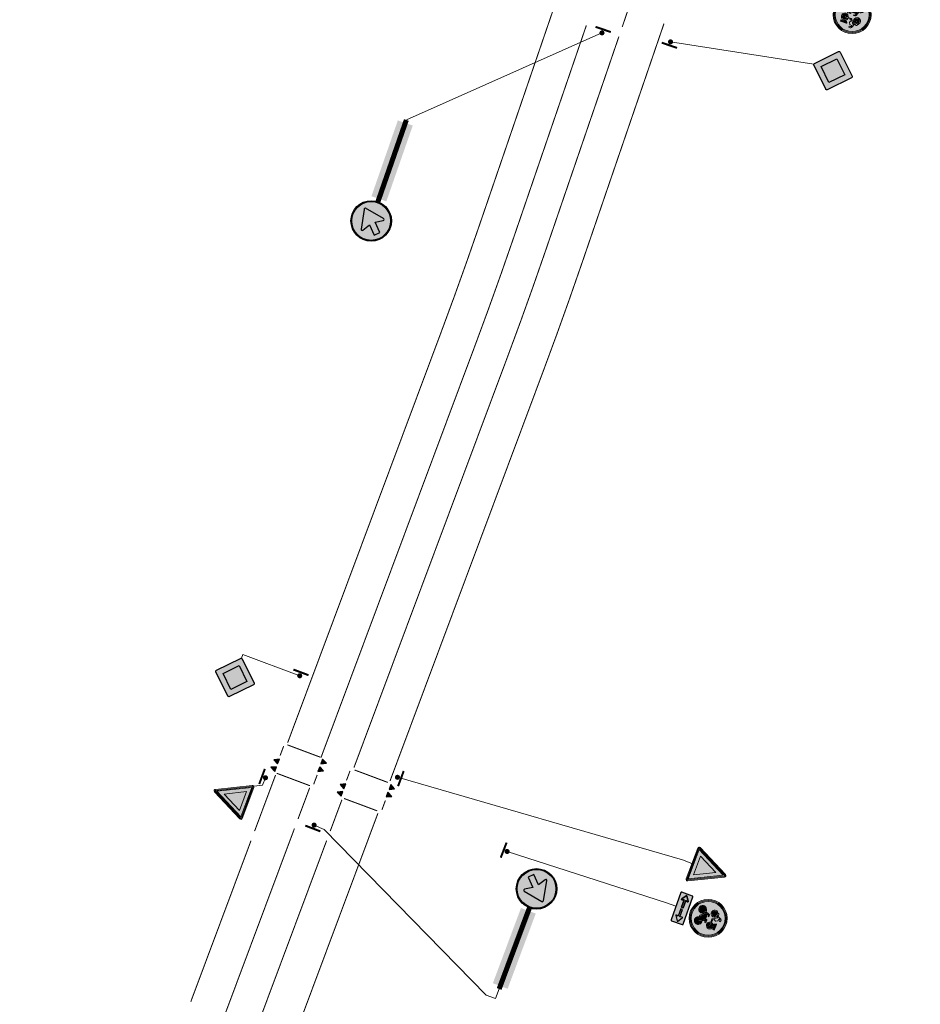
# Model space of a CAD drawing. Header units: metres. Extents: x 232695 to 233536, y 552964 to 554401.
# Tile 5 of 23: x 233125 to 233214, y 553417 to 553514. Entities that reach past the tile are written whole.
import ezdxf

# ---------------------------------------------------------------- set-up
doc = ezdxf.new("R2010")
doc.units = ezdxf.units.M
for name, pattern in [('VW-1-1_STREEP', [2, 1, -1]), ('VW-3-3_STREEP', [6, 3, -3]), ('VW-5050_STREEP', [1, 0.5, -0.5])]:
    doc.linetypes.add(name, pattern=pattern)
for name, color, linetype, lineweight in [('N-WE-VW-MARKERING_DWARS-S', 7, 'Continuous', 25), ('N-WE-VW-VERKEERSTEKEN_BORD-AANPIJLING-T18', 7, 'Continuous', 13), ('N-WE-VW-VERKEERSTEKEN_BORD-S', 7, 'Continuous', 25), ('N-WE-VW-VERKEERSTEKEN_PAAL-S', 7, 'Continuous', 25)]:
    doc.layers.add(name, color=color, linetype=linetype, lineweight=lineweight)
doc.layers.add('N-WE-VW-MARKERING_DWARS_OVERSTEEK_KANALISATIESTREEP50_010-G', color=7, linetype='VW-5050_STREEP', lineweight=13, true_color=0xffffff)
doc.layers.add('N-WE-VW-MARKERING_LANGS_STREEP_33-G', color=7, linetype='VW-3-3_STREEP', lineweight=13, true_color=0xffffff)
doc.layers.add('N-WE-VW-MARKERING_LANGS_STREEP_010-G', color=7, linetype='Continuous', true_color=0xffffff)
doc.layers.add('N-WE-VW-MARKERING_LANGS_STREEP_11_010-G', color=7, linetype='VW-1-1_STREEP', true_color=0xffffff)

# ---------------------------------------------------------------- blocks, each defined once
blk = doc.blocks.new('*U10')
at = {"const_width": 0.25, "flags": 128}
blk.add_lwpolyline([(0.128, -0.012, 1), (-0.121, 0.016, 1)], format="xyb", close=True, dxfattribs=at)
at = {"const_width": 0.2, "flags": 128}
blk.add_lwpolyline([(0.758, -0.446), (-0.832, -0.265)], dxfattribs=at)
blk = doc.blocks.new('D02r_BB22')
h = blk.add_hatch(color=255)
edge = h.paths.add_edge_path()
edge.add_arc((0, 2.641), 0.5, 0, 360)
edge = h.paths.add_edge_path(flags=17)
edge.add_arc((0, 2.641), 0.48, 0, 360)
at = {"true_color": 0x007dfa}
h = blk.add_hatch(color=150, dxfattribs=at)
edge = h.paths.add_edge_path()
edge.add_arc((0, 2.641), 0.48, 0, 360)
edge = h.paths.add_edge_path(flags=16)
edge.add_arc((0.142, 2.911), 0.0275, 10.4106, 147.4324)
edge.add_line((0.118, 2.926), (0.009, 2.751))
edge.add_line((0.009, 2.751), (-0.188, 2.948))
edge.add_line((-0.188, 2.948), (-0.297, 2.838))
edge.add_line((-0.297, 2.838), (-0.1, 2.641))
edge.add_line((-0.1, 2.641), (-0.275, 2.532))
edge.add_arc((-0.26, 2.509), 0.0276, 121.9964, 259.0182)
edge.add_line((-0.266, 2.482), (0.234, 2.392))
edge.add_arc((0.238, 2.416), 0.0239, 259.8431, 392.4604)
edge.add_line((0.258, 2.429), (0.169, 2.916))
h = blk.add_hatch(color=255)
edge = h.paths.add_edge_path()
edge.add_arc((0.142, 2.911), 0.0275, 10.4106, 147.4324)
edge.add_line((0.118, 2.926), (0.009, 2.751))
edge.add_line((0.009, 2.751), (-0.188, 2.948))
edge.add_line((-0.188, 2.948), (-0.297, 2.838))
edge.add_line((-0.297, 2.838), (-0.1, 2.641))
edge.add_line((-0.1, 2.641), (-0.275, 2.532))
edge.add_arc((-0.26, 2.509), 0.0276, 121.9964, 259.0182)
edge.add_line((-0.266, 2.482), (0.234, 2.392))
edge.add_arc((0.238, 2.416), 0.0239, 259.8431, 392.4604)
edge.add_line((0.258, 2.429), (0.169, 2.916))
at = {"color": 150, "true_color": 0x007dfa}
blk.add_lwpolyline([(0.169, 2.916, 0.681015), (0.118, 2.926), (0.009, 2.751), (-0.188, 2.948), (-0.297, 2.838), (-0.1, 2.641), (-0.275, 2.532, 0.681015), (-0.266, 2.482), (0.234, 2.392, 0.653244), (0.258, 2.429)], format="xyb", close=True, dxfattribs=at)
at = {"color": 251, "const_width": 0.125}
blk.add_lwpolyline([(0, 2.166), (0, 0)], dxfattribs=at)
at = {"color": 150, "true_color": 0x007dfa}
for radius in [0.5, 0.48]:
    blk.add_circle((0, 2.641), radius, dxfattribs=at)
at = {"color": 254}
blk.add_solid([(-0.195, 2.062), (-0.195, 1.989), (0.195, 2.062), (0.195, 1.989)], dxfattribs=at)
at = {"color": 2, "true_color": 0xffff00}
blk.add_solid([(-0.195, 1.989), (0.195, 1.989), (-0.195, 0.079), (0.195, 0.079)], dxfattribs=at)
blk = doc.blocks.new('*U14')
at = {"const_width": 0.2, "flags": 128}
blk.add_lwpolyline([(-0.444, -0.753), (-0.265, 0.837)], dxfattribs=at)
at = {"const_width": 0.25, "flags": 128}
blk.add_lwpolyline([(-0.011, -0.122, 1), (0.017, 0.126, 1)], format="xyb", close=True, dxfattribs=at)
blk = doc.blocks.new('*U13')
at = {"const_width": 0.25, "flags": 128}
blk.add_lwpolyline([(0.017, 0.126, 1), (-0.011, -0.122, 1)], format="xyb", close=True, dxfattribs=at)
at = {"const_width": 0.2, "flags": 128}
blk.add_lwpolyline([(0.451, 0.757), (0.272, -0.833)], dxfattribs=at)
blk = doc.blocks.new('*U16')
at = {"const_width": 0.25, "flags": 128}
blk.add_lwpolyline([(0.003, 0.127, 1), (0.004, -0.123, 1)], format="xyb", close=True, dxfattribs=at)
at = {"const_width": 0.2, "flags": 128}
blk.add_lwpolyline([(0.36, 0.804), (0.367, -0.796)], dxfattribs=at)
blk = doc.blocks.new('*U23')
at = {"const_width": 0.2, "flags": 128}
blk.add_lwpolyline([(-0.335, -0.807), (-0.378, 0.792)], dxfattribs=at)
at = {"const_width": 0.25, "flags": 128}
blk.add_lwpolyline([(0.007, -0.123, 1), (0, 0.127, 1)], format="xyb", close=True, dxfattribs=at)
blk = doc.blocks.new('OB502')
at = {"true_color": 0xffffff}
h = blk.add_hatch(color=7, dxfattribs=at)
edge = h.paths.add_edge_path(flags=16)
edge.add_line((-0.022, 0.182), (-0.213, 0.182))
edge.add_line((-0.213, 0.182), (-0.201, 0.232))
edge.add_arc((-0.213, 0.235), 0.0125, 346.809, 484.6547)
edge.add_line((-0.22, 0.245), (-0.33, 0.17))
edge.add_arc((-0.323, 0.159), 0.0125, 124.6547, 235.3344)
edge.add_line((-0.33, 0.149), (-0.22, 0.073))
edge.add_arc((-0.213, 0.084), 0.0125, 235.3344, 373.1912)
edge.add_line((-0.201, 0.086), (-0.213, 0.136))
edge.add_line((-0.213, 0.136), (-0.022, 0.136))
edge.add_line((-0.022, 0.136), (-0.022, 0.182))
edge = h.paths.add_edge_path(flags=16)
edge.add_line((0.33, 0.17), (0.22, 0.245))
edge.add_arc((0.213, 0.235), 0.0125, 55.3453, 193.191)
edge.add_line((0.201, 0.232), (0.213, 0.182))
edge.add_line((0.213, 0.182), (0.022, 0.182))
edge.add_line((0.022, 0.182), (0.022, 0.136))
edge.add_line((0.022, 0.136), (0.213, 0.136))
edge.add_line((0.213, 0.136), (0.201, 0.086))
edge.add_arc((0.213, 0.084), 0.0125, 166.8088, 304.6656)
edge.add_line((0.22, 0.073), (0.33, 0.149))
edge.add_arc((0.323, 0.159), 0.0125, 304.6656, 415.3453)
edge = h.paths.add_edge_path()
edge.add_arc((0.357, 0.018), 0.018, 270, 360)
edge.add_line((0.375, 0.018), (0.375, 0.3))
edge.add_arc((0.357, 0.3), 0.018, 360, 450)
edge.add_line((0.357, 0.318), (-0.357, 0.318))
edge.add_arc((-0.357, 0.3), 0.018, 90, 180)
edge.add_line((-0.375, 0.3), (-0.375, 0.018))
edge.add_arc((-0.357, 0.018), 0.018, 180, 270)
edge.add_line((-0.357, 0), (0.357, 0))
blk.add_hatch(color=250).paths.add_polyline_path([(-0.022, 0.136), (-0.022, 0.182), (-0.213, 0.182), (-0.201, 0.232, 0.68629), (-0.22, 0.245), (-0.33, 0.17, 0.524342), (-0.33, 0.149), (-0.22, 0.073, 0.686362), (-0.201, 0.086), (-0.213, 0.136)])
h = blk.add_hatch(color=250)
edge = h.paths.add_edge_path()
edge.add_line((0.33, 0.17), (0.22, 0.245))
edge.add_arc((0.213, 0.235), 0.0125, 55.3453, 193.191)
edge.add_line((0.201, 0.232), (0.213, 0.182))
edge.add_line((0.213, 0.182), (0.022, 0.182))
edge.add_line((0.022, 0.182), (0.022, 0.136))
edge.add_line((0.022, 0.136), (0.213, 0.136))
edge.add_line((0.213, 0.136), (0.201, 0.086))
edge.add_arc((0.213, 0.084), 0.0125, 166.8088, 304.6656)
edge.add_line((0.22, 0.073), (0.33, 0.149))
edge.add_arc((0.323, 0.159), 0.0125, 304.6656, 415.3453)
at = {"color": 250}
for points in [[(0.357, 0, 0.414214), (0.375, 0.018), (0.375, 0.3, 0.414214), (0.357, 0.318), (-0.357, 0.318, 0.414214), (-0.375, 0.3), (-0.375, 0.018, 0.414214), (-0.357, 0)], [(-0.213, 0.136), (-0.201, 0.086, -0.686362), (-0.22, 0.073), (-0.33, 0.149, -0.524342), (-0.33, 0.17), (-0.22, 0.245, -0.68629), (-0.201, 0.232), (-0.213, 0.182), (-0.022, 0.182), (-0.022, 0.136)], [(-0.022, 0.182), (-0.213, 0.182), (-0.201, 0.232, 0.68629), (-0.22, 0.245), (-0.33, 0.17, 0.524342), (-0.33, 0.149), (-0.22, 0.073, 0.686362), (-0.201, 0.086), (-0.213, 0.136), (-0.022, 0.136)], [(0.33, 0.17), (0.22, 0.245, 0.68629), (0.201, 0.232), (0.213, 0.182), (0.022, 0.182), (0.022, 0.136), (0.213, 0.136), (0.201, 0.086, 0.686362), (0.22, 0.073), (0.33, 0.149, 0.524342)]]:
    blk.add_lwpolyline(points, format="xyb", close=True, dxfattribs=at)
blk = doc.blocks.new('N-SVW-VERKEERSTEKEN_BORD_G12A-SO')
at = {"true_color": 0x007dc8}
h = blk.add_hatch(color=152, dxfattribs=at)
h.dxf.hatch_style = 1
h.paths.add_polyline_path([(-2.68, 2.33), (-2.83, 2.46, 0.180494), (-3.75, 0, 0.414214), (0, -3.75), (0, -3.55, -0.414214), (-3.55, 0, -0.180494)])
at = {"true_color": 0xffffff}
h = blk.add_hatch(color=7, dxfattribs=at)
h.dxf.hatch_style = 1
h.paths.add_polyline_path([(-3.35, 0, -0.180494), (-2.53, 2.19), (-2.68, 2.33, 0.180494), (-3.55, 0, 0.414214), (0, -3.55), (0, -3.35, -0.414214)])
at = {"true_color": 0x007dc8}
h = blk.add_hatch(color=152, dxfattribs=at)
h.dxf.hatch_style = 1
h.paths.add_polyline_path([(-3.35, 0, 1), (3.35, 0, 1)])
h.paths.add_polyline_path([(-0.05, 1.66), (-0.24, 1.96, 0.255306), (-0.31, 2), (-0.71, 2), (-0.61, 2.24, -0.318303), (-0.48, 2.33), (-0.26, 2.33), (-0.26, 2.55), (-0.53, 2.55, 0.321327), (-0.76, 2.41), (-1.16, 1.53), (-1.29, 1.55), (-1.29, 1.72, 0.106802), (-1.66, 1.65), (-1.59, 1.49, 0.671062), (-1.66, 0.25, 0.948349), (-0.96, 1.45), (-0.82, 1.78), (-0.25, 0.85, 0.261076), (-0.1, 0.76), (0.52, 0.76, 0.931549), (1.9, 0.86, 0.922827), (0.53, 0.97), (0, 0.97, -0.255202), (-0.12, 1.04), (-0.22, 1.2), (-0.05, 1.57, 0.251346)], flags=16)
h.paths.add_polyline_path([(-1.23, 1.33), (-1.44, 0.88, 1), (-1.25, 0.79), (-1.05, 1.25, -0.86337), (-1.52, 0.43, -0.929509)], flags=0)
h.paths.add_polyline_path([(0.52, 2), (1.72, 2), (1.72, 1.72), (1.17, 1.72, 0.136609), (0.71, 1.56, -0.485649), (0.59, 1.58), (0.44, 1.89, -0.526528)], flags=16)
h.paths.add_polyline_path([(-0.56, 0.04), (-0.33, 0.04), (-0.33, -0.11), (-0.53, -0.11, 0.345861), (-0.65, -0.19), (-0.74, -0.43), (0.56, -0.43), (0.64, -0.27), (0.41, -0.27, -1), (0.41, -0.11), (0.99, -0.11), (0.99, -0.27), (0.81, -0.27), (0.68, -0.55), (0.89, -0.95, -0.318009), (1.74, -1.18, -0.476174), (1.51, -2.32, -0.529348), (0.4, -1.74), (0.04, -1.74), (-0.85, -0.75), (-0.93, -0.98, -0.427471), (-0.6, -2.02, -0.4733), (-1.74, -2.24, -0.794265), (-1.08, -0.92), (-0.81, -0.15, -0.334348)], flags=16)
h.paths.add_polyline_path([(1.69, 0.88, -0.929509), (0.74, 0.76), (1.25, 0.76, 1), (1.25, 0.97), (0.74, 0.97, -0.86337)], flags=0)
h.paths.add_polyline_path([(-0.79, -0.58), (0.49, -0.58), (0.06, -1.53)], flags=0)
h.paths.add_polyline_path([(-1.14, -1.08), (-1.33, -1.63, 1.053204), (-1.18, -1.68), (-0.99, -1.13, -0.542254), (-0.88, -2.12, -0.632638), (-1.86, -1.66, -0.479903)], flags=0)
h.paths.add_polyline_path([(0.6, -0.73), (0.75, -1.02, 0.234167), (0.4, -1.58), (0.21, -1.58)], flags=0)
h.paths.add_polyline_path([(0.82, -1.17), (1.04, -1.58), (0.56, -1.58, -0.216058)], flags=0)
h.paths.add_polyline_path([(0.96, -1.09, -0.564261), (1.74, -1.75, -0.396488), (1.1, -2.25, -0.350134), (0.56, -1.74), (1.17, -1.74, 0.566151), (1.23, -1.62)], flags=0)
h = blk.add_hatch(color=152, dxfattribs=at)
h.dxf.hatch_style = 1
h.paths.add_polyline_path([(3.36, 1.15), (3.55, 1.22, 0.577878), (-2.83, 2.46), (-2.68, 2.33, -0.577878)])
at = {"true_color": 0xffffff}
h = blk.add_hatch(color=7, dxfattribs=at)
h.dxf.hatch_style = 1
h.paths.add_polyline_path([(-2.68, 2.33), (-2.53, 2.19, -0.577878), (3.17, 1.09), (3.36, 1.15, 0.577878)])
h = blk.add_hatch(color=7, dxfattribs=at)
h.dxf.hatch_style = 1
h.paths.add_polyline_path([(-0.05, 1.66), (-0.24, 1.96, 0.255306), (-0.31, 2), (-0.71, 2), (-0.61, 2.24, -0.318303), (-0.48, 2.33), (-0.26, 2.33), (-0.26, 2.55), (-0.53, 2.55, 0.321327), (-0.76, 2.41), (-1.16, 1.53), (-1.29, 1.55), (-1.29, 1.72, 0.106802), (-1.66, 1.65), (-1.59, 1.49, 0.671062), (-1.66, 0.25, 0.948349), (-0.96, 1.45), (-0.82, 1.78), (-0.25, 0.85, 0.259153), (-0.1, 0.76), (0.52, 0.76, 0.931549), (1.9, 0.86, 0.922827), (0.53, 0.97), (0, 0.97, -0.255465), (-0.12, 1.04), (-0.22, 1.2), (-0.05, 1.57, 0.249583)])
h.paths.add_polyline_path([(-1.52, 0.43, -0.929509), (-1.23, 1.33), (-1.44, 0.88, 1), (-1.25, 0.79), (-1.05, 1.25, -0.86337)], flags=16)
h.paths.add_polyline_path([(1.69, 0.88, -0.929509), (0.74, 0.76), (1.25, 0.76, 1), (1.25, 0.97), (0.74, 0.97, -0.86337)], flags=16)
h = blk.add_hatch(color=7, dxfattribs=at)
h.dxf.hatch_style = 1
h.paths.add_polyline_path([(1.17, 1.72), (1.72, 1.72), (1.72, 2), (0.52, 2, 0.572156), (0.45, 1.88), (0.59, 1.58, 0.436321), (0.7, 1.55, -0.140127)])
h = blk.add_hatch(color=7, dxfattribs=at)
h.dxf.hatch_style = 1
h.paths.add_polyline_path([(0.68, -0.55), (0.81, -0.27), (0.99, -0.27), (0.99, -0.11), (0.41, -0.11, 1), (0.41, -0.27), (0.64, -0.27), (0.56, -0.43), (-0.74, -0.43), (-0.65, -0.19, -0.345861), (-0.53, -0.11), (-0.33, -0.11), (-0.33, 0.04), (-0.56, 0.04, 0.334348), (-0.81, -0.15), (-1.08, -0.92, 0.794265), (-1.74, -2.24, 0.4733), (-0.6, -2.02, 0.427471), (-0.93, -0.98), (-0.85, -0.75), (0.04, -1.74), (0.4, -1.74, 0.529348), (1.51, -2.32, 0.476174), (1.74, -1.18, 0.318009), (0.89, -0.95)])
h.paths.add_polyline_path([(-0.79, -0.58), (0.49, -0.58), (0.06, -1.53)], flags=16)
h.paths.add_polyline_path([(-0.99, -1.13, -0.542254), (-0.88, -2.12, -0.632638), (-1.86, -1.66, -0.479903), (-1.14, -1.08), (-1.33, -1.63, 1.053204), (-1.18, -1.68)], flags=16)
h.paths.add_polyline_path([(0.6, -0.73), (0.75, -1.02, 0.234167), (0.4, -1.58), (0.21, -1.58)], flags=16)
h.paths.add_polyline_path([(0.82, -1.17), (1.04, -1.58), (0.56, -1.58, -0.216058)], flags=16)
h.paths.add_polyline_path([(0.56, -1.74), (1.17, -1.74, 0.566151), (1.23, -1.62), (0.96, -1.09, -0.564261), (1.74, -1.75, -0.396488), (1.1, -2.25, -0.350134)], flags=16)
at = {"true_color": 0x007dc8}
h = blk.add_hatch(color=152, dxfattribs=at)
h.dxf.hatch_style = 1
h.paths.add_polyline_path([(-1.05, 1.25), (-1.25, 0.79, -1), (-1.44, 0.88), (-1.23, 1.33, 0.929509), (-1.52, 0.43, 0.86337)])
h = blk.add_hatch(color=152, dxfattribs=at)
h.dxf.hatch_style = 1
h.paths.add_polyline_path([(3.75, 0, 0.083022), (3.55, 1.22), (3.36, 1.15, -0.083022), (3.55, 0, -0.414214), (0, -3.55), (0, -3.75, 0.414214)])
at = {"true_color": 0xffffff}
h = blk.add_hatch(color=7, dxfattribs=at)
h.dxf.hatch_style = 1
h.paths.add_polyline_path([(3.36, 1.15), (3.17, 1.09, -0.083022), (3.35, 0, -0.414214), (0, -3.35), (0, -3.55, 0.414214), (3.55, 0, 0.083022)])
at = {"true_color": 0x007dc8}
h = blk.add_hatch(color=152, dxfattribs=at)
h.dxf.hatch_style = 1
h.paths.add_polyline_path([(0.74, 0.97), (1.25, 0.97, -1), (1.25, 0.76), (0.74, 0.76, 0.929509), (1.69, 0.88, 0.86337)])
h = blk.add_hatch(color=152, dxfattribs=at)
h.dxf.hatch_style = 1
h.paths.add_polyline_path([(-1.18, -1.68, -1.053204), (-1.33, -1.63), (-1.14, -1.08, 0.479903), (-1.86, -1.66, 0.632638), (-0.88, -2.12, 0.542254), (-0.99, -1.13)])
h = blk.add_hatch(color=152, dxfattribs=at)
h.dxf.hatch_style = 1
h.paths.add_polyline_path([(0.49, -0.58), (-0.79, -0.58), (0.06, -1.53)])
h = blk.add_hatch(color=152, dxfattribs=at)
h.dxf.hatch_style = 1
h.paths.add_polyline_path([(0.21, -1.58), (0.4, -1.58, -0.234167), (0.75, -1.02), (0.6, -0.73)])
h = blk.add_hatch(color=152, dxfattribs=at)
h.dxf.hatch_style = 1
h.paths.add_polyline_path([(0.56, -1.74, 0.350134), (1.1, -2.25, 0.396488), (1.74, -1.75, 0.564261), (0.96, -1.09), (1.29, -1.74)])
h = blk.add_hatch(color=152, dxfattribs=at)
h.dxf.hatch_style = 1
h.paths.add_polyline_path([(1.04, -1.58), (0.82, -1.17, 0.216058), (0.56, -1.58)])
at = {"color": 7, "lineweight": 0, "true_color": 0xffffff}
for points in [[(0.53, 0.97, -0.922827), (1.9, 0.86, -0.931549), (0.52, 0.76), (-0.1, 0.76, -0.259153), (-0.25, 0.85), (-0.82, 1.78), (-0.96, 1.45, -0.948349), (-1.66, 0.25, -0.671062), (-1.59, 1.49), (-1.66, 1.65, -0.106802), (-1.29, 1.72), (-1.29, 1.55), (-1.16, 1.53), (-0.76, 2.41, -0.321327), (-0.53, 2.55), (-0.26, 2.55), (-0.26, 2.33), (-0.48, 2.33, 0.318303), (-0.61, 2.24), (-0.71, 2), (-0.31, 2, -0.265598), (-0.23, 1.96), (-0.05, 1.66, -0.249583), (-0.05, 1.57), (-0.22, 1.2), (-0.12, 1.04, 0.255465), (0, 0.97)], [(1.72, 2), (0.52, 2, 0.526528), (0.44, 1.89), (0.59, 1.58, 0.485649), (0.71, 1.56, -0.136609), (1.17, 1.72), (1.72, 1.72)], [(0.68, -0.55), (0.81, -0.27), (0.99, -0.27), (0.99, -0.11), (0.41, -0.11, 1), (0.41, -0.27), (0.64, -0.27), (0.56, -0.43), (-0.74, -0.43), (-0.65, -0.19, -0.345861), (-0.53, -0.11), (-0.33, -0.11), (-0.33, 0.04), (-0.56, 0.04, 0.334348), (-0.81, -0.15), (-1.08, -0.92, 0.794265), (-1.74, -2.24, 0.4733), (-0.6, -2.02, 0.427471), (-0.93, -0.98), (-0.85, -0.75), (0.04, -1.74), (0.4, -1.74, 0.529348), (1.51, -2.32, 0.476174), (1.74, -1.18, 0.318009), (0.89, -0.95)], [(-1.05, 1.25, -0.86337), (-1.52, 0.43, -0.929509), (-1.23, 1.33), (-1.44, 0.88, 1), (-1.25, 0.79)], [(0.74, 0.97, -0.86337), (1.69, 0.88, -0.929509), (0.74, 0.76), (1.25, 0.76, 1), (1.25, 0.97)], [(-0.99, -1.13, -0.542254), (-0.88, -2.12, -0.632638), (-1.86, -1.66, -0.479903), (-1.14, -1.08), (-1.33, -1.63, 1.053204), (-1.18, -1.68)], [(0.6, -0.73), (0.21, -1.58), (0.4, -1.58, -0.234167), (0.75, -1.02)], [(0.96, -1.09, -0.564261), (1.74, -1.75, -0.396488), (1.1, -2.25, -0.350134), (0.56, -1.74), (1.17, -1.74, 0.566151), (1.23, -1.62)], [(1.04, -1.58), (0.82, -1.17, 0.216058), (0.56, -1.58)]]:
    blk.add_lwpolyline(points, format="xyb", close=True, dxfattribs=at)
blk.add_lwpolyline([(0.49, -0.58), (-0.79, -0.58), (0.06, -1.53)], close=True, dxfattribs=at)
at = {"color": 152, "lineweight": 0, "true_color": 0x007dc8}
blk.add_circle((0, 0), 3.75, dxfattribs=at)
at = {"color": 7, "lineweight": 0, "true_color": 0xffffff}
for radius in [3.55, 3.35]:
    blk.add_circle((0, 0), radius, dxfattribs=at)
blk = doc.blocks.new('*U22')
at = {"const_width": 0.2, "flags": 128}
blk.add_lwpolyline([(-0.36, -0.796), (-0.353, 0.804)], dxfattribs=at)
at = {"const_width": 0.25, "flags": 128}
blk.add_lwpolyline([(0.003, -0.123, 1), (0.004, 0.127, 1)], format="xyb", close=True, dxfattribs=at)
blk = doc.blocks.new('N-SVW-MARKERING_DWARS_DRIEHOEK_50 50')
at = {"flags": 128}
blk.add_lwpolyline([(0.25, -0.25), (0.5, 0.25), (0, 0.25)], close=True, dxfattribs=at)
blk.add_solid([(0, 0.25), (0.5, 0.25), (0.25, -0.25), (0.5, 0.25)])
blk = doc.blocks.new('N-SVW-VERKEERSTEKEN_BORD_B06-SO')
at = {"true_color": 0xff0000}
h = blk.add_hatch(color=1, dxfattribs=at)
h.dxf.hatch_style = 1
h.paths.add_polyline_path([(-3.53, 3.13), (-0.27, -3.4, 0.284079), (0, -3.56), (0, -3.36, -0.284079), (-0.09, -3.31), (-3.35, 3.22, -0.557537), (-3.26, 3.36), (0, 3.36), (0, 3.56), (-3.26, 3.56, 0.557537)])
at = {"true_color": 0xffffff}
h = blk.add_hatch(color=7, dxfattribs=at)
h.dxf.hatch_style = 1
h.paths.add_polyline_path([(-0.09, -3.31, 0.284079), (0, -3.36), (0, -3.04), (-3.1, 3.16), (0, 3.16), (0, 3.36), (-3.26, 3.36, 0.557537), (-3.35, 3.22)])
at = {"true_color": 0xff0000}
h = blk.add_hatch(color=1, dxfattribs=at)
h.dxf.hatch_style = 1
h.paths.add_polyline_path([(0, -3.04), (0, -1.48), (-1.97, 2.46), (0, 2.46), (0, 3.16), (-3.1, 3.16)], flags=17)
at = {"true_color": 0xffffff}
h = blk.add_hatch(color=7, dxfattribs=at)
h.dxf.hatch_style = 1
h.paths.add_polyline_path([(0, -1.48), (1.97, 2.46), (-1.97, 2.46)])
at = {"true_color": 0xff0000}
h = blk.add_hatch(color=1, dxfattribs=at)
h.dxf.hatch_style = 1
h.paths.add_polyline_path([(0, 3.36), (3.26, 3.36, -0.557537), (3.35, 3.22), (0.09, -3.31, -0.284079), (0, -3.36), (0, -3.56, 0.284079), (0.27, -3.4), (3.53, 3.13, 0.557537), (3.26, 3.56), (0, 3.56)])
at = {"true_color": 0xffffff}
h = blk.add_hatch(color=7, dxfattribs=at)
h.dxf.hatch_style = 1
h.paths.add_polyline_path([(0, -3.04), (0, -3.36, 0.284079), (0.09, -3.31), (3.35, 3.22, 0.557537), (3.26, 3.36), (0, 3.36), (0, 3.16), (3.1, 3.16)])
at = {"true_color": 0xff0000}
h = blk.add_hatch(color=1, dxfattribs=at)
h.dxf.hatch_style = 1
h.paths.add_polyline_path([(0, -3.04), (3.1, 3.16), (0, 3.16), (0, 2.46), (1.97, 2.46), (0, -1.48)], flags=17)
at = {"color": 1, "lineweight": 0, "true_color": 0xff0000}
blk.add_lwpolyline([(-3.53, 3.13), (-0.27, -3.4, 0.618034), (0.27, -3.4), (3.53, 3.13, 0.557537), (3.26, 3.56), (-3.26, 3.56, 0.557537)], format="xyb", close=True, dxfattribs=at)
at = {"color": 7, "lineweight": 0, "true_color": 0xffffff}
blk.add_lwpolyline([(-3.35, 3.22), (-0.09, -3.31, 0.618034), (0.09, -3.31), (3.35, 3.22, 0.557537), (3.26, 3.36), (-3.26, 3.36, 0.557537)], format="xyb", close=True, dxfattribs=at)
for points in [[(-3.1, 3.16), (0, -3.04), (3.1, 3.16)], [(-1.97, 2.46), (0, -1.48), (1.97, 2.46)]]:
    blk.add_lwpolyline(points, close=True, dxfattribs=at)
blk = doc.blocks.new('B01')
h = blk.add_hatch(color=255)
edge = h.paths.add_edge_path()
edge.add_line((0.521, 0.491), (0.991, 0.021))
edge.add_arc((0.971, 0), 0.0293, -45, 45, ccw=False)
edge.add_line((0.991, -0.021), (0.521, -0.491))
edge.add_arc((0.5, -0.471), 0.0293, 225, 315, ccw=False)
edge.add_line((0.479, -0.491), (0.009, -0.021))
edge.add_arc((0.029, 0), 0.0293, 135, 225, ccw=False)
edge.add_line((0.009, 0.021), (0.479, 0.491))
edge.add_arc((0.5, 0.471), 0.0293, 45, 135, ccw=False)
h.paths.add_polyline_path([(0.5, 0.31), (0.81, 0), (0.5, -0.31), (0.19, 0)], flags=16)
at = {"true_color": 0xfad505}
blk.add_hatch(color=40, dxfattribs=at).paths.add_polyline_path([(0.5, 0.31), (0.81, 0), (0.5, -0.31), (0.19, 0)])
at = {"color": 250}
blk.add_lwpolyline([(0.521, 0.491), (0.991, 0.021, -0.414214), (0.991, -0.021), (0.521, -0.491, -0.414214), (0.479, -0.491), (0.009, -0.021, -0.414214), (0.009, 0.021), (0.479, 0.491, -0.414214)], format="xyb", close=True, dxfattribs=at)
at = {"color": 40, "true_color": 0xfad505}
blk.add_lwpolyline([(0.5, 0.31), (0.81, 0), (0.5, -0.31), (0.19, 0)], close=True, dxfattribs=at)

msp = doc.modelspace()

# ---------------------------------------------------------------- linework, layer by layer
at = {"layer": 'N-WE-VW-MARKERING_DWARS_OVERSTEEK_KANALISATIESTREEP50_010-G', "ltscale": 2, "const_width": 0.1, "flags": 128}
for points in [[(233151.488, 553442.408), (233154.767, 553441.182)], [(233150.438, 553439.598), (233153.716, 553438.372)], [(233158.139, 553439.921), (233161.417, 553438.695)], [(233157.088, 553437.111), (233160.366, 553435.885)]]:
    msp.add_lwpolyline(points, dxfattribs=at)
at = {"layer": 'N-WE-VW-MARKERING_LANGS_STREEP_010-G', "const_width": 0.1, "flags": 128}
for points in [[(233154.814, 553441.164), (233170.064, 553481.952, 0.006941), (233173.793, 553492.363), (233181.037, 553513.506)], [(233158.068, 553440.161), (233173.249, 553480.761, 0.006941), (233177.01, 553491.261), (233184.253, 553512.404)]]:
    msp.add_lwpolyline(points, format="xyb", dxfattribs=at)
at = {"layer": 'N-WE-VW-MARKERING_LANGS_STREEP_010-G', "ltscale": 2, "const_width": 0.1, "flags": 128}
for points in [[(233150.77, 553441.342), (233151.12, 553442.278)], [(233157.326, 553438.89), (233157.676, 553439.827)], [(233154.085, 553438.501), (233154.435, 553439.438)], [(233160.829, 553435.979), (233161.179, 553436.916)]]:
    msp.add_lwpolyline(points, dxfattribs=at)
at = {"layer": 'N-WE-VW-MARKERING_LANGS_STREEP_010-G', "const_width": 0.1, "flags": 128}
for points in [[(233148.247, 553433.882), (233150.321, 553439.428)], [(233152.539, 553435.081), (233153.693, 553438.167)], [(233155.721, 553433.885), (233156.877, 553436.976)]]:
    msp.add_lwpolyline(points, dxfattribs=at)
at = {"layer": 'N-WE-VW-MARKERING_LANGS_STREEP_11_010-G', "ltscale": 2, "const_width": 0.1, "flags": 128}
for points in [[(233184.578, 553513.351), (233195.273, 553544.57)], [(233141.943, 553417.022), (233147.897, 553432.945)]]:
    msp.add_lwpolyline(points, dxfattribs=at)
for points in [[(233125.085, 553357.822, -0.010947), (233145.315, 553415.761), (233152.189, 553434.144)], [(233128.271, 553356.625, -0.010974), (233148.5, 553414.57), (233155.371, 553432.948)]]:
    msp.add_lwpolyline(points, format="xyb", dxfattribs=at)
at = {"layer": 'N-WE-VW-MARKERING_LANGS_STREEP_33-G', "ltscale": 2, "const_width": 0.1, "flags": 128}
for points in [[(233151.512, 553442.612), (233166.692, 553483.212, 0.006941), (233170.388, 553493.529), (233213.987, 553620.798)], [(233161.628, 553438.83), (233176.808, 553479.43, 0.006941), (233180.605, 553490.029), (233188.708, 553513.684)], [(233144.839, 553393.477, -0.003772), (233152.059, 553413.239), (233160.437, 553435.645)]]:
    msp.add_lwpolyline(points, format="xyb", dxfattribs=at)
at = {"layer": 'N-WE-VW-VERKEERSTEKEN_BORD-AANPIJLING-T18'}
msp.add_line((233203.51, 553509.682), (233189.358, 553511.877), dxfattribs=at)
at = {"layer": 'N-WE-VW-VERKEERSTEKEN_BORD-AANPIJLING-T18', "flags": 128}
for points in [[(233163.248, 553504.16), (233182.58, 553512.765)], [(233152.71, 553449.235), (233147.086, 553451.335), (233146.961, 553450.959)], [(233149.324, 553439.16), (233149.044, 553438.411), (233148.159, 553438.34)], [(233191.466, 553430.687), (233190.529, 553431.038), (233162.369, 553439.2)], [(233172.415, 553418.284), (233172.065, 553417.347), (233171.124, 553417.687), (233155.134, 553434.057), (233154.132, 553434.481)], [(233189.886, 553426.463), (233188.945, 553426.801), (233173.194, 553431.874)]]:
    msp.add_lwpolyline(points, dxfattribs=at)

# ---------------------------------------------------------------- block references
at = {"layer": 'N-WE-VW-MARKERING_DWARS-S', "linetype": 'ByBlock'}
for p, rotation in [((233150.46, 553441.084), 249.4986351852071), ((233155.025, 553440.445), 69.49863518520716), ((233150.179, 553440.335), 249.4986351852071), ((233154.745, 553439.695), 69.49863518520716), ((233157.016, 553438.632), 249.4986351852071), ((233156.736, 553437.883), 249.4986351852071), ((233161.489, 553437.174), 69.49863518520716), ((233161.769, 553437.923), 69.49863518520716)]:
    msp.add_blockref('N-SVW-MARKERING_DWARS_DRIEHOEK_50 50', p, dxfattribs=dict(at, rotation=rotation))
at = {"layer": 'N-WE-VW-VERKEERSTEKEN_BORD-S'}
for name, p, xscale, yscale, zscale, rotation in [('N-SVW-VERKEERSTEKEN_BORD_G12A-SO', (233207.297, 553514.564), 0.4999999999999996, 0.4999999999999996, 0.4999999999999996, 159.7437056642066), ('B01', (233204.754, 553507.142), 3.999999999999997, 3.999999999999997, 3.999999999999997, 71.08946341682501), ('D02r_BB22', (233163.248, 553504.16), 3.999999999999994, 3.999999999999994, 3.999999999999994, 160.7933098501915), ('B01', (233146.961, 553450.959), 3.999999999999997, 3.999999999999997, 3.999999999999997, 251.089463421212), ('N-SVW-VERKEERSTEKEN_BORD_B06-SO', (233145.94, 553437.291), 0.4999999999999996, 0.4999999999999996, 0.4999999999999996, 249.4986351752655), ('N-SVW-VERKEERSTEKEN_BORD_B06-SO', (233193.135, 553430.063), 0.4999999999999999, 0.4999999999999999, 0.4999999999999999, 69.49863517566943), ('D02r_BB22', (233172.415, 553418.284), 3.999999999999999, 3.999999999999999, 3.999999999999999, 339.498635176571), ('OB502', (233189.886, 553426.463), 3.999999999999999, 3.999999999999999, 3.999999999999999, 250.2811215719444), ('N-SVW-VERKEERSTEKEN_BORD_G12A-SO', (233193.065, 553425.266), 0.5, 0.5, 0.5, 248.1528774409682)]:
    msp.add_blockref(name, p, dxfattribs=dict(at, xscale=xscale, yscale=yscale, zscale=zscale, rotation=rotation))
at = {"layer": 'N-WE-VW-VERKEERSTEKEN_PAAL-S'}
for name, p, rotation in [('*U14', (233182.579, 553512.769), 257.510021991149), ('*U10', (233189.354, 553511.876), 347.5530643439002), ('*U10', (233152.71, 553449.235), 165.9622361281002), ('*U16', (233149.328, 553439.161), 159.271362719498), ('*U23', (233162.373, 553439.201), 157.9396230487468), ('*U13', (233154.131, 553434.485), 255.5184070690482), ('*U22', (233173.194, 553431.874), 339.0280316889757)]:
    msp.add_blockref(name, p, dxfattribs=dict(at, rotation=rotation))

doc.saveas('drawing.dxf')
